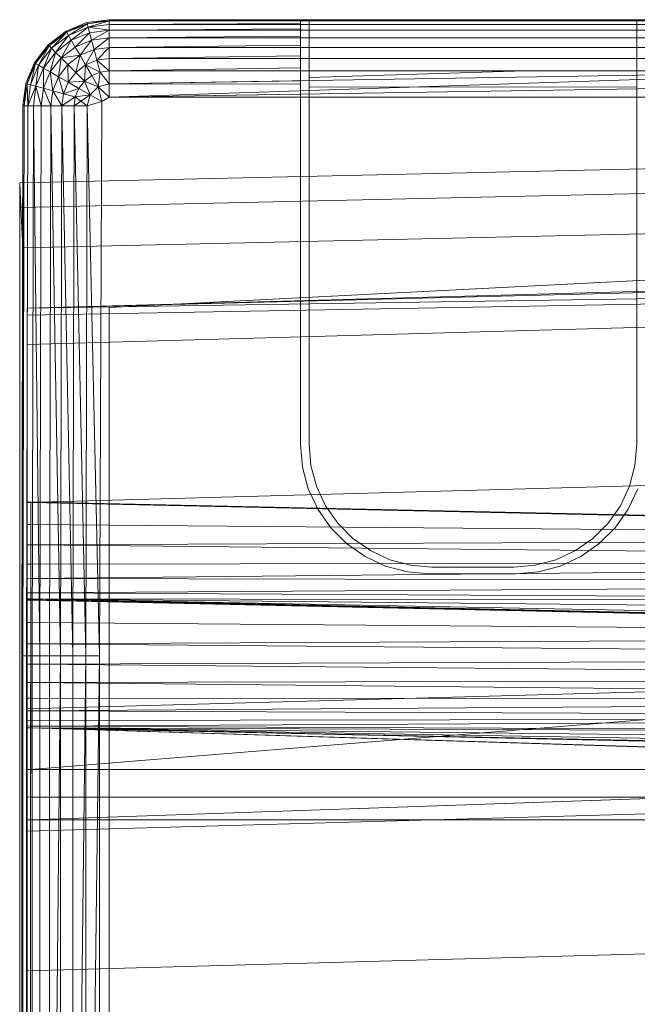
# Model space of a CAD drawing. Header units: metres. Extents: x 397.7 to 427.5, y 12.7 to 28.4.
# Tile 84 of 130: x 407.553 to 407.658, y 27.267 to 27.434. Entities that reach past the tile are written whole.
import ezdxf

# ---------------------------------------------------------------- set-up
doc = ezdxf.new("R2010")
doc.units = ezdxf.units.M
doc.layers.add('A-DETL-____-MBND', color=7, linetype='Continuous', lineweight=18)

# ---------------------------------------------------------------- blocks, each defined once
blk = doc.blocks.new('Family - Inodor P2-153136-05_ELEC_P2')
at = {"layer": 'A-DETL-____-MBND', "color": 253, "true_color": 0xaaaaaa}
for p, q in [((0.00789, 0.40094), (0.01142, 0.40241)), ((0.00789, 0.40094), (0.01142, 0.40241)), ((0.00789, 0.40094), (0.01142, 0.40241)), ((0.00789, 0.40094), (0.01142, 0.40241)), ((0.01147, 0.40221), (0.00789, 0.40094)), ((0.00789, 0.40094), (0.01147, 0.40221)), ((0.01147, 0.40221), (0.00799, 0.40077)), ((0.00799, 0.40077), (0.01147, 0.40221)), ((0.00799, 0.40077), (0.01147, 0.40221)), ((0.00829, 0.40025), (0.01147, 0.40221)), ((0.00829, 0.40025), (0.01147, 0.40221)), ((0.01163, 0.40164), (0.00829, 0.40025)), ((0.01163, 0.40164), (0.00829, 0.40025)), ((0.00829, 0.40025), (0.01163, 0.40164)), ((0.00877, 0.39941), (0.01163, 0.40164)), ((0.00877, 0.39941), (0.01163, 0.40164)), ((0.01142, 0.40241), (0.01521, 0.40291)), ((0.01142, 0.40241), (0.01521, 0.40291)), ((0.01142, 0.40241), (0.01521, 0.40291)), ((0.01142, 0.40241), (0.01521, 0.40291)), ((0.01147, 0.40221), (0.01142, 0.40241)), ((0.01147, 0.40221), (0.01142, 0.40241)), ((0.01147, 0.40221), (0.01142, 0.40241)), ((0.01147, 0.40221), (0.01521, 0.40291)), ((0.01147, 0.40221), (0.01521, 0.40291)), ((0.01521, 0.40271), (0.01147, 0.40221)), ((0.01521, 0.40271), (0.01147, 0.40221)), ((0.01147, 0.40221), (0.01521, 0.40271)), ((0.01163, 0.40164), (0.01147, 0.40221)), ((0.01163, 0.40164), (0.01147, 0.40221)), ((0.01163, 0.40164), (0.01147, 0.40221)), ((0.01163, 0.40164), (0.01521, 0.40271)), ((0.01163, 0.40164), (0.01521, 0.40271)), ((0.01521, 0.40211), (0.01163, 0.40164)), ((0.01521, 0.40211), (0.01163, 0.40164)), ((0.01163, 0.40164), (0.01521, 0.40211)), ((0.01188, 0.4007), (0.01163, 0.40164)), ((0.01521, 0.40114), (0.01163, 0.40164)), ((0.01521, 0.40114), (0.01163, 0.40164)), ((0.01188, 0.4007), (0.01163, 0.40164)), ((0.01188, 0.4007), (0.01163, 0.40164)), ((0.01521, 0.40291), (0.15024, 0.40291)), ((0.01521, 0.40291), (0.15024, 0.40291)), ((0.01521, 0.40271), (0.01521, 0.40291)), ((0.01521, 0.40291), (0.15024, 0.40291)), ((0.15024, 0.40291), (0.01521, 0.40291)), ((0.01521, 0.40291), (0.01521, 0.40271)), ((0.01521, 0.40271), (0.01521, 0.40291)), ((0.01521, 0.40271), (0.04768, 0.40275)), ((0.01521, 0.40271), (0.04768, 0.40275)), ((0.15024, 0.40271), (0.01521, 0.40271)), ((0.01521, 0.40211), (0.01521, 0.40271)), ((0.04768, 0.40271), (0.01521, 0.40271)), ((0.01521, 0.40211), (0.01521, 0.40271)), ((0.01521, 0.40271), (0.04768, 0.40271)), ((0.01521, 0.40211), (0.01521, 0.40271)), ((0.01521, 0.40211), (0.04768, 0.40225)), ((0.01521, 0.40211), (0.04768, 0.40225)), ((0.15024, 0.40211), (0.01521, 0.40211)), ((0.01521, 0.40114), (0.01521, 0.40211)), ((0.04768, 0.40211), (0.01521, 0.40211)), ((0.01521, 0.40114), (0.01521, 0.40211)), ((0.01521, 0.40211), (0.04768, 0.40211)), ((0.01521, 0.40114), (0.01521, 0.40211)), ((0.10628, 0.4029), (0.04768, 0.4029)), ((0.04768, 0.4029), (0.04768, 0.40275)), ((0.04768, 0.40271), (0.04768, 0.40275)), ((0.04768, 0.40225), (0.04768, 0.40271)), ((0.04768, 0.40211), (0.04768, 0.40225)), ((0.04768, 0.40137), (0.04768, 0.40211)), ((0.04914, 0.40281), (0.04914, 0.33079)), ((0.04914, 0.40271), (0.04914, 0.40281)), ((0.04914, 0.40281), (0.10482, 0.40281)), ((0.04914, 0.40211), (0.04914, 0.40271)), ((0.10482, 0.40271), (0.04914, 0.40271)), ((0.04914, 0.40114), (0.04914, 0.40211)), ((0.10482, 0.40211), (0.04914, 0.40211)), ((0.10482, 0.33079), (0.10482, 0.40281)), ((0.10482, 0.40281), (0.10482, 0.40271)), ((0.10482, 0.40271), (0.10482, 0.40211)), ((0.10482, 0.40211), (0.10482, 0.40114)), ((0.00485, 0.39862), (0.00789, 0.40094)), ((0.00485, 0.39862), (0.00789, 0.40094)), ((0.00485, 0.39862), (0.00789, 0.40094)), ((0.00485, 0.39862), (0.00789, 0.40094)), ((0.00799, 0.40077), (0.00485, 0.39862)), ((0.00485, 0.39862), (0.00799, 0.40077)), ((0.00799, 0.40077), (0.005, 0.39847)), ((0.005, 0.39847), (0.00799, 0.40077)), ((0.005, 0.39847), (0.00799, 0.40077)), ((0.00542, 0.39805), (0.00799, 0.40077)), ((0.00542, 0.39805), (0.00799, 0.40077)), ((0.00829, 0.40025), (0.00542, 0.39805)), ((0.00829, 0.40025), (0.00542, 0.39805)), ((0.00542, 0.39805), (0.00829, 0.40025)), ((0.00611, 0.39736), (0.00829, 0.40025)), ((0.00611, 0.39736), (0.00829, 0.40025)), ((0.00799, 0.40077), (0.00789, 0.40094)), ((0.00799, 0.40077), (0.00789, 0.40094)), ((0.00799, 0.40077), (0.00789, 0.40094)), ((0.00829, 0.40025), (0.00799, 0.40077)), ((0.00829, 0.40025), (0.00799, 0.40077)), ((0.00829, 0.40025), (0.00799, 0.40077)), ((0.00877, 0.39941), (0.00829, 0.40025)), ((0.00877, 0.39941), (0.00829, 0.40025)), ((0.00877, 0.39941), (0.00829, 0.40025)), ((0.01188, 0.4007), (0.00877, 0.39941)), ((0.01188, 0.4007), (0.00877, 0.39941)), ((0.00877, 0.39941), (0.01188, 0.4007)), ((0.00943, 0.39827), (0.01188, 0.4007)), ((0.00943, 0.39827), (0.01188, 0.4007)), ((0.01521, 0.40114), (0.01188, 0.4007)), ((0.01521, 0.40114), (0.01188, 0.4007)), ((0.01188, 0.4007), (0.01521, 0.40114)), ((0.01222, 0.39942), (0.01188, 0.4007)), ((0.01222, 0.39942), (0.01188, 0.4007)), ((0.01222, 0.39942), (0.01188, 0.4007)), ((0.01222, 0.39942), (0.01521, 0.40114)), ((0.01222, 0.39942), (0.01521, 0.40114)), ((0.01521, 0.39982), (0.01222, 0.39942)), ((0.01521, 0.39982), (0.01222, 0.39942)), ((0.01222, 0.39942), (0.01521, 0.39982)), ((0.01264, 0.39785), (0.01521, 0.39982)), ((0.01264, 0.39785), (0.01521, 0.39982)), ((0.01521, 0.40114), (0.04768, 0.40137)), ((0.01521, 0.40114), (0.04768, 0.40137)), ((0.15024, 0.40114), (0.01521, 0.40114)), ((0.01521, 0.39982), (0.01521, 0.40114)), ((0.04768, 0.40114), (0.01521, 0.40114)), ((0.01521, 0.39982), (0.01521, 0.40114)), ((0.01521, 0.40114), (0.04768, 0.40114)), ((0.01521, 0.39982), (0.01521, 0.40114)), ((0.01521, 0.39982), (0.04768, 0.40013)), ((0.01521, 0.39982), (0.04768, 0.40013)), ((0.15024, 0.39982), (0.01521, 0.39982)), ((0.01521, 0.39819), (0.01521, 0.39982)), ((0.04768, 0.39982), (0.01521, 0.39982)), ((0.01521, 0.39819), (0.01521, 0.39982)), ((0.01521, 0.39982), (0.04768, 0.39982)), ((0.01521, 0.39819), (0.01521, 0.39982)), ((0.04768, 0.40114), (0.04768, 0.40137)), ((0.04768, 0.40013), (0.04768, 0.40114)), ((0.04768, 0.39982), (0.04768, 0.40013)), ((0.04768, 0.39858), (0.04768, 0.39982)), ((0.04914, 0.39982), (0.04914, 0.40114)), ((0.10482, 0.40114), (0.04914, 0.40114)), ((0.04914, 0.39819), (0.04914, 0.39982)), ((0.10482, 0.39982), (0.04914, 0.39982)), ((0.10482, 0.40114), (0.10482, 0.39982)), ((0.10482, 0.39982), (0.10482, 0.39819)), ((0.00253, 0.39558), (0.00485, 0.39862)), ((0.00253, 0.39558), (0.00485, 0.39862)), ((0.00253, 0.39558), (0.00485, 0.39862)), ((0.00253, 0.39558), (0.00485, 0.39862)), ((0.0027, 0.39548), (0.00485, 0.39862)), ((0.0027, 0.39548), (0.00485, 0.39862)), ((0.005, 0.39847), (0.0027, 0.39548)), ((0.005, 0.39847), (0.0027, 0.39548)), ((0.0027, 0.39548), (0.005, 0.39847)), ((0.00322, 0.39518), (0.005, 0.39847)), ((0.00322, 0.39518), (0.005, 0.39847)), ((0.005, 0.39847), (0.00485, 0.39862)), ((0.005, 0.39847), (0.00485, 0.39862)), ((0.005, 0.39847), (0.00485, 0.39862)), ((0.00542, 0.39805), (0.005, 0.39847)), ((0.00542, 0.39805), (0.005, 0.39847)), ((0.00542, 0.39805), (0.005, 0.39847)), ((0.00877, 0.39941), (0.00611, 0.39736)), ((0.00877, 0.39941), (0.00611, 0.39736)), ((0.00611, 0.39736), (0.00877, 0.39941)), ((0.00704, 0.39643), (0.00877, 0.39941)), ((0.00704, 0.39643), (0.00877, 0.39941)), ((0.00943, 0.39827), (0.00704, 0.39643)), ((0.00943, 0.39827), (0.00704, 0.39643)), ((0.00704, 0.39643), (0.00943, 0.39827)), ((0.00943, 0.39827), (0.00877, 0.39941)), ((0.00943, 0.39827), (0.00877, 0.39941)), ((0.00943, 0.39827), (0.00877, 0.39941)), ((0.01222, 0.39942), (0.00943, 0.39827)), ((0.01222, 0.39942), (0.00943, 0.39827)), ((0.00943, 0.39827), (0.01222, 0.39942)), ((0.01025, 0.39686), (0.00943, 0.39827)), ((0.01025, 0.39686), (0.00943, 0.39827)), ((0.01025, 0.39686), (0.00943, 0.39827)), ((0.01025, 0.39686), (0.01222, 0.39942)), ((0.01025, 0.39686), (0.01222, 0.39942)), ((0.01264, 0.39785), (0.01222, 0.39942)), ((0.01264, 0.39785), (0.01222, 0.39942)), ((0.01264, 0.39785), (0.01222, 0.39942)), ((0.01521, 0.39819), (0.01264, 0.39785)), ((0.01521, 0.39819), (0.01264, 0.39785)), ((0.01264, 0.39785), (0.01521, 0.39819)), ((0.01313, 0.39603), (0.01521, 0.39819)), ((0.01313, 0.39603), (0.01521, 0.39819)), ((0.01521, 0.39819), (0.04768, 0.39858)), ((0.01521, 0.39819), (0.04768, 0.39858)), ((0.15024, 0.39819), (0.01521, 0.39819)), ((0.01521, 0.39631), (0.01521, 0.39819)), ((0.04768, 0.39819), (0.01521, 0.39819)), ((0.01521, 0.39631), (0.01521, 0.39819)), ((0.01521, 0.39819), (0.04768, 0.39819)), ((0.01521, 0.39631), (0.01521, 0.39819)), ((0.04768, 0.39819), (0.04768, 0.39858)), ((0.04768, 0.39676), (0.04768, 0.39819)), ((0.04914, 0.39631), (0.04914, 0.39819)), ((0.10482, 0.39819), (0.04914, 0.39819)), ((0.10482, 0.39819), (0.10482, 0.39631)), ((0.00542, 0.39805), (0.00322, 0.39518)), ((0.00542, 0.39805), (0.00322, 0.39518)), ((0.00322, 0.39518), (0.00542, 0.39805)), ((0.00406, 0.3947), (0.00542, 0.39805)), ((0.00406, 0.3947), (0.00542, 0.39805)), ((0.00611, 0.39736), (0.00406, 0.3947)), ((0.00611, 0.39736), (0.00406, 0.3947)), ((0.00406, 0.3947), (0.00611, 0.39736)), ((0.0052, 0.39404), (0.00611, 0.39736)), ((0.0052, 0.39404), (0.00611, 0.39736)), ((0.00704, 0.39643), (0.0052, 0.39404)), ((0.00704, 0.39643), (0.0052, 0.39404)), ((0.0052, 0.39404), (0.00704, 0.39643)), ((0.00611, 0.39736), (0.00542, 0.39805)), ((0.00611, 0.39736), (0.00542, 0.39805)), ((0.00611, 0.39736), (0.00542, 0.39805)), ((0.00704, 0.39643), (0.00611, 0.39736)), ((0.00704, 0.39643), (0.00611, 0.39736)), ((0.00704, 0.39643), (0.00611, 0.39736)), ((0.00661, 0.39322), (0.00704, 0.39643)), ((0.00661, 0.39322), (0.00704, 0.39643)), ((0.01025, 0.39686), (0.00704, 0.39643)), ((0.00704, 0.39643), (0.01025, 0.39686)), ((0.00819, 0.39528), (0.00704, 0.39643)), ((0.00819, 0.39528), (0.00704, 0.39643)), ((0.00819, 0.39528), (0.00704, 0.39643)), ((0.01025, 0.39686), (0.00819, 0.39528)), ((0.00819, 0.39528), (0.01025, 0.39686)), ((0.00819, 0.39528), (0.01025, 0.39686)), ((0.00952, 0.39395), (0.01025, 0.39686)), ((0.00952, 0.39395), (0.01025, 0.39686)), ((0.01264, 0.39785), (0.01025, 0.39686)), ((0.01264, 0.39785), (0.01025, 0.39686)), ((0.01025, 0.39686), (0.01264, 0.39785)), ((0.01119, 0.39523), (0.01025, 0.39686)), ((0.01119, 0.39523), (0.01025, 0.39686)), ((0.01119, 0.39523), (0.01025, 0.39686)), ((0.01119, 0.39523), (0.01264, 0.39785)), ((0.01119, 0.39523), (0.01264, 0.39785)), ((0.01313, 0.39603), (0.01264, 0.39785)), ((0.01313, 0.39603), (0.01264, 0.39785)), ((0.01313, 0.39603), (0.01264, 0.39785)), ((0.01521, 0.39631), (0.04768, 0.39676)), ((0.01521, 0.39631), (0.04768, 0.39676)), ((0.04768, 0.39631), (0.04768, 0.39676)), ((0.00106, 0.39205), (0.00253, 0.39558)), ((0.00106, 0.39205), (0.00253, 0.39558)), ((0.00106, 0.39205), (0.00253, 0.39558)), ((0.00106, 0.39205), (0.00253, 0.39558)), ((0.00126, 0.392), (0.00253, 0.39558)), ((0.00126, 0.392), (0.00253, 0.39558)), ((0.0027, 0.39548), (0.00126, 0.392)), ((0.0027, 0.39548), (0.00126, 0.392)), ((0.00126, 0.392), (0.0027, 0.39548)), ((0.00183, 0.39184), (0.0027, 0.39548)), ((0.00183, 0.39184), (0.0027, 0.39548)), ((0.00322, 0.39518), (0.00183, 0.39184)), ((0.00322, 0.39518), (0.00183, 0.39184)), ((0.00183, 0.39184), (0.00322, 0.39518)), ((0.0027, 0.39548), (0.00253, 0.39558)), ((0.0027, 0.39548), (0.00253, 0.39558)), ((0.0027, 0.39548), (0.00253, 0.39558)), ((0.00322, 0.39518), (0.0027, 0.39548)), ((0.00322, 0.39518), (0.0027, 0.39548)), ((0.00322, 0.39518), (0.0027, 0.39548)), ((0.00277, 0.39159), (0.00322, 0.39518)), ((0.00277, 0.39159), (0.00322, 0.39518)), ((0.00406, 0.3947), (0.00322, 0.39518)), ((0.00406, 0.3947), (0.00322, 0.39518)), ((0.00406, 0.3947), (0.00322, 0.39518)), ((0.00819, 0.39528), (0.00661, 0.39322)), ((0.00819, 0.39528), (0.00661, 0.39322)), ((0.00661, 0.39322), (0.00819, 0.39528)), ((0.00952, 0.39395), (0.00819, 0.39528)), ((0.00952, 0.39395), (0.00819, 0.39528)), ((0.00952, 0.39395), (0.00819, 0.39528)), ((0.00824, 0.39228), (0.00819, 0.39528)), ((0.00824, 0.39228), (0.00819, 0.39528)), ((0.01119, 0.39523), (0.00952, 0.39395)), ((0.01119, 0.39523), (0.00952, 0.39395)), ((0.00952, 0.39395), (0.01119, 0.39523)), ((0.01099, 0.39248), (0.01119, 0.39523)), ((0.01099, 0.39248), (0.01119, 0.39523)), ((0.01313, 0.39603), (0.01119, 0.39523)), ((0.01313, 0.39603), (0.01119, 0.39523)), ((0.01119, 0.39523), (0.01313, 0.39603)), ((0.01223, 0.39343), (0.01119, 0.39523)), ((0.01367, 0.39402), (0.01119, 0.39523)), ((0.01367, 0.39402), (0.01119, 0.39523)), ((0.01223, 0.39343), (0.01119, 0.39523)), ((0.01223, 0.39343), (0.01119, 0.39523)), ((0.01521, 0.39631), (0.01313, 0.39603)), ((0.01521, 0.39631), (0.01313, 0.39603)), ((0.01313, 0.39603), (0.01521, 0.39631)), ((0.01313, 0.39603), (0.01367, 0.39402)), ((0.01521, 0.39423), (0.01313, 0.39603)), ((0.01367, 0.39402), (0.01313, 0.39603)), ((0.01521, 0.39423), (0.01313, 0.39603)), ((0.01367, 0.39402), (0.01313, 0.39603)), ((0.15024, 0.39631), (0.01521, 0.39631)), ((0.01521, 0.39423), (0.01521, 0.39631)), ((0.04768, 0.39631), (0.01521, 0.39631)), ((0.01521, 0.39423), (0.01521, 0.39631)), ((0.01521, 0.39631), (0.04768, 0.39631)), ((0.01521, 0.39423), (0.01521, 0.39631)), ((0.04768, 0.39473), (0.04768, 0.39631)), ((0.04914, 0.39423), (0.04914, 0.39631)), ((0.10482, 0.39631), (0.04914, 0.39631)), ((0.10482, 0.39631), (0.10482, 0.39424)), ((0.00406, 0.3947), (0.00277, 0.39159)), ((0.00406, 0.3947), (0.00277, 0.39159)), ((0.00277, 0.39159), (0.00406, 0.3947)), ((0.00405, 0.39125), (0.00406, 0.3947)), ((0.00405, 0.39125), (0.00406, 0.3947)), ((0.0052, 0.39404), (0.00405, 0.39125)), ((0.0052, 0.39404), (0.00405, 0.39125)), ((0.00405, 0.39125), (0.0052, 0.39404)), ((0.0052, 0.39404), (0.00406, 0.3947)), ((0.0052, 0.39404), (0.00406, 0.3947)), ((0.0052, 0.39404), (0.00406, 0.3947)), ((0.00661, 0.39322), (0.0052, 0.39404)), ((0.00661, 0.39322), (0.0052, 0.39404)), ((0.00661, 0.39322), (0.0052, 0.39404)), ((0.00562, 0.39083), (0.0052, 0.39404)), ((0.00562, 0.39083), (0.0052, 0.39404)), ((0.00661, 0.39322), (0.00562, 0.39083)), ((0.00661, 0.39322), (0.00562, 0.39083)), ((0.00562, 0.39083), (0.00661, 0.39322)), ((0.00824, 0.39228), (0.00661, 0.39322)), ((0.00824, 0.39228), (0.00661, 0.39322)), ((0.00824, 0.39228), (0.00661, 0.39322)), ((0.00744, 0.39034), (0.00661, 0.39322)), ((0.00744, 0.39034), (0.00661, 0.39322)), ((0.00952, 0.39395), (0.00824, 0.39228)), ((0.00952, 0.39395), (0.00824, 0.39228)), ((0.00824, 0.39228), (0.00952, 0.39395)), ((0.01099, 0.39248), (0.00952, 0.39395)), ((0.01099, 0.39248), (0.00952, 0.39395)), ((0.01099, 0.39248), (0.00952, 0.39395)), ((0.01223, 0.39343), (0.01099, 0.39248)), ((0.01223, 0.39343), (0.01099, 0.39248)), ((0.01099, 0.39248), (0.01223, 0.39343)), ((0.01367, 0.39402), (0.01223, 0.39343)), ((0.01367, 0.39402), (0.01223, 0.39343)), ((0.01223, 0.39343), (0.01367, 0.39402)), ((0.01334, 0.39151), (0.01223, 0.39343)), ((0.01334, 0.39151), (0.01223, 0.39343)), ((0.01334, 0.39151), (0.01223, 0.39343)), ((0.01367, 0.39402), (0.01334, 0.39151)), ((0.01334, 0.39151), (0.01367, 0.39402)), ((0.01334, 0.39151), (0.01367, 0.39402)), ((0.01521, 0.39423), (0.01367, 0.39402)), ((0.01521, 0.39423), (0.01367, 0.39402)), ((0.01367, 0.39402), (0.01521, 0.39423)), ((0.01521, 0.39201), (0.01367, 0.39402)), ((0.01521, 0.39201), (0.01367, 0.39402)), ((0.01521, 0.39201), (0.01367, 0.39402)), ((0.01521, 0.39423), (0.04768, 0.39473)), ((0.01521, 0.39423), (0.04768, 0.39473)), ((0.15024, 0.39423), (0.01521, 0.39423)), ((0.01521, 0.39201), (0.01521, 0.39423)), ((0.15024, 0.39423), (0.01521, 0.39201)), ((0.15024, 0.39423), (0.01521, 0.38973)), ((0.04768, 0.39423), (0.01521, 0.39423)), ((0.01521, 0.39201), (0.01521, 0.39423)), ((0.01521, 0.39423), (0.04768, 0.39423)), ((0.01521, 0.39201), (0.01521, 0.39423)), ((0.04768, 0.39423), (0.04768, 0.39473)), ((0.04768, 0.39254), (0.04768, 0.39423)), ((0.04914, 0.39307), (0.04914, 0.39423)), ((0.08581, 0.39423), (0.04914, 0.39307)), ((0.08581, 0.39423), (0.04914, 0.39423)), ((0.04914, 0.39144), (0.04914, 0.39307)), ((0.10482, 0.39424), (0.08581, 0.39423)), ((0.10482, 0.39424), (0.10482, 0.39149)), ((0.00056, 0.38826), (0.00106, 0.39205)), ((0.00056, 0.38826), (0.00106, 0.39205)), ((0.00056, 0.38826), (0.00106, 0.39205)), ((0.00056, 0.38826), (0.00106, 0.39205)), ((0.00076, 0.38826), (0.00106, 0.39205)), ((0.00076, 0.38826), (0.00106, 0.39205)), ((0.00126, 0.392), (0.00076, 0.38826)), ((0.00126, 0.392), (0.00076, 0.38826)), ((0.00076, 0.38826), (0.00126, 0.392)), ((0.00126, 0.392), (0.00106, 0.39205)), ((0.00126, 0.392), (0.00106, 0.39205)), ((0.00126, 0.392), (0.00106, 0.39205)), ((0.00183, 0.39184), (0.00126, 0.392)), ((0.00183, 0.39184), (0.00126, 0.392)), ((0.00183, 0.39184), (0.00126, 0.392)), ((0.00136, 0.38826), (0.00126, 0.392)), ((0.00136, 0.38826), (0.00126, 0.392)), ((0.00183, 0.39184), (0.00136, 0.38826)), ((0.00183, 0.39184), (0.00136, 0.38826)), ((0.00136, 0.38826), (0.00183, 0.39184)), ((0.00277, 0.39159), (0.00136, 0.38826)), ((0.00136, 0.38826), (0.00277, 0.39159)), ((0.00277, 0.39159), (0.00183, 0.39184)), ((0.00277, 0.39159), (0.00183, 0.39184)), ((0.00277, 0.39159), (0.00183, 0.39184)), ((0.00277, 0.39159), (0.00233, 0.38826)), ((0.00233, 0.38826), (0.00277, 0.39159)), ((0.00233, 0.38826), (0.00277, 0.39159)), ((0.00405, 0.39125), (0.00277, 0.39159)), ((0.00405, 0.39125), (0.00277, 0.39159)), ((0.00405, 0.39125), (0.00277, 0.39159)), ((0.00365, 0.38826), (0.00277, 0.39159)), ((0.00365, 0.38826), (0.00277, 0.39159)), ((0.00824, 0.39228), (0.00744, 0.39034)), ((0.00824, 0.39228), (0.00744, 0.39034)), ((0.00744, 0.39034), (0.00824, 0.39228)), ((0.01099, 0.39248), (0.00824, 0.39228)), ((0.00824, 0.39228), (0.01099, 0.39248)), ((0.01004, 0.39124), (0.00824, 0.39228)), ((0.01004, 0.39124), (0.00824, 0.39228)), ((0.01004, 0.39124), (0.00824, 0.39228)), ((0.01099, 0.39248), (0.01004, 0.39124)), ((0.01004, 0.39124), (0.01099, 0.39248)), ((0.01004, 0.39124), (0.01099, 0.39248)), ((0.01334, 0.39151), (0.01099, 0.39248)), ((0.01196, 0.39013), (0.01099, 0.39248)), ((0.01334, 0.39151), (0.01099, 0.39248)), ((0.01196, 0.39013), (0.01099, 0.39248)), ((0.01334, 0.39151), (0.01099, 0.39248)), ((0.01196, 0.39013), (0.01099, 0.39248)), ((0.01334, 0.39151), (0.01196, 0.39013)), ((0.01334, 0.39151), (0.01196, 0.39013)), ((0.01196, 0.39013), (0.01334, 0.39151)), ((0.01521, 0.39201), (0.01334, 0.39151)), ((0.01521, 0.39201), (0.01334, 0.39151)), ((0.01334, 0.39151), (0.01521, 0.39201)), ((0.01521, 0.38973), (0.01334, 0.39151)), ((0.01334, 0.39151), (0.01394, 0.38899)), ((0.01521, 0.38973), (0.01334, 0.39151)), ((0.01394, 0.38899), (0.01334, 0.39151)), ((0.01521, 0.38973), (0.01334, 0.39151)), ((0.01394, 0.38899), (0.01334, 0.39151)), ((0.01521, 0.39201), (0.04768, 0.39254)), ((0.01521, 0.39201), (0.04768, 0.39254)), ((0.01521, 0.38973), (0.01521, 0.39201)), ((0.04768, 0.39198), (0.01521, 0.39201)), ((0.01521, 0.38973), (0.01521, 0.39201)), ((0.01521, 0.39201), (0.04768, 0.39198)), ((0.01521, 0.38973), (0.01521, 0.39201)), ((0.15121, 0.39188), (0.01521, 0.38973)), ((0.04768, 0.39198), (0.04768, 0.39254)), ((0.04768, 0.39024), (0.04768, 0.39198)), ((0.10482, 0.39149), (0.04914, 0.39144)), ((0.04914, 0.33079), (0.04914, 0.39144)), ((0.10482, 0.39149), (0.10482, 0.33079)), ((0.00405, 0.39125), (0.00365, 0.38826)), ((0.00405, 0.39125), (0.00365, 0.38826)), ((0.00365, 0.38826), (0.00405, 0.39125)), ((0.00562, 0.39083), (0.00405, 0.39125)), ((0.00562, 0.39083), (0.00405, 0.39125)), ((0.00562, 0.39083), (0.00405, 0.39125)), ((0.00528, 0.38826), (0.00405, 0.39125)), ((0.00528, 0.38826), (0.00405, 0.39125)), ((0.00562, 0.39083), (0.00528, 0.38826)), ((0.00562, 0.39083), (0.00528, 0.38826)), ((0.00528, 0.38826), (0.00562, 0.39083)), ((0.00744, 0.39034), (0.00562, 0.39083)), ((0.00744, 0.39034), (0.00562, 0.39083)), ((0.00744, 0.39034), (0.00562, 0.39083)), ((0.00716, 0.38826), (0.00562, 0.39083)), ((0.00716, 0.38826), (0.00562, 0.39083)), ((0.00744, 0.39034), (0.00716, 0.38826)), ((0.00744, 0.39034), (0.00716, 0.38826)), ((0.00716, 0.38826), (0.00744, 0.39034)), ((0.00945, 0.3898), (0.00716, 0.38826)), ((0.00716, 0.38826), (0.00945, 0.3898)), ((0.01004, 0.39124), (0.00744, 0.39034)), ((0.00744, 0.39034), (0.01004, 0.39124)), ((0.00945, 0.3898), (0.00744, 0.39034)), ((0.00945, 0.3898), (0.00744, 0.39034)), ((0.00945, 0.3898), (0.00744, 0.39034)), ((0.01196, 0.39013), (0.00924, 0.38826)), ((0.00945, 0.3898), (0.00924, 0.38826)), ((0.00924, 0.38826), (0.00945, 0.3898)), ((0.00924, 0.38826), (0.00945, 0.3898)), ((0.01004, 0.39124), (0.00945, 0.3898)), ((0.00945, 0.3898), (0.01004, 0.39124)), ((0.00945, 0.3898), (0.01004, 0.39124)), ((0.01196, 0.39013), (0.00945, 0.3898)), ((0.01196, 0.39013), (0.00945, 0.3898)), ((0.01196, 0.39013), (0.00945, 0.3898)), ((0.01146, 0.38826), (0.00945, 0.3898)), ((0.01196, 0.39013), (0.01004, 0.39124)), ((0.01196, 0.39013), (0.01004, 0.39124)), ((0.01196, 0.39013), (0.01004, 0.39124)), ((0.01196, 0.39013), (0.01146, 0.38826)), ((0.01394, 0.38899), (0.01196, 0.39013)), ((0.01394, 0.38899), (0.01196, 0.39013)), ((0.01521, 0.38973), (0.01394, 0.38899)), ((0.01521, 0.38973), (0.01394, 0.38899)), ((0.01394, 0.38899), (0.01521, 0.38973)), ((0.01521, 0.38973), (0.04768, 0.39024)), ((0.01521, 0.38973), (0.04768, 0.39024)), ((0.15024, 0.38973), (0.01521, 0.38973)), ((0.04768, 0.38973), (0.01521, 0.38973)), ((0.01521, 0.38973), (0.04768, 0.38973)), ((0.04768, 0.38973), (0.04768, 0.39024)), ((0.04768, 0.38917), (0.04768, 0.38973)), ((0.00036, 0.29485), (0.00056, 0.38826)), ((0.00036, 0.29485), (0.00056, 0.38826)), ((0.00056, 0.01465), (0.00056, 0.38826)), ((0.00056, 0.01465), (0.00056, 0.38826)), ((0.00076, 0.38826), (0.00056, 0.38826)), ((0.00076, 0.38826), (0.00056, 0.29485)), ((0.00076, 0.38826), (0.00056, 0.38826)), ((0.00076, 0.38826), (0.00056, 0.29485)), ((0.00076, 0.38826), (0.00056, 0.38826)), ((0.00056, 0.29485), (0.00056, 0.38826)), ((0.00056, 0.29485), (0.00056, 0.38826)), ((0.00076, 0.38826), (0.00056, 0.29485)), ((0.00136, 0.38826), (0.00076, 0.38826)), ((0.00136, 0.38826), (0.00076, 0.38826)), ((0.00136, 0.38826), (0.00076, 0.38826)), ((0.00136, 0.38826), (0.00116, 0.29485)), ((0.00136, 0.38826), (0.00116, 0.29485)), ((0.00136, 0.38826), (0.00116, 0.29485)), ((0.00233, 0.38826), (0.00136, 0.38826)), ((0.00233, 0.38826), (0.00136, 0.38826)), ((0.00233, 0.38826), (0.00136, 0.38826)), ((0.00233, 0.38826), (0.00213, 0.29485)), ((0.00233, 0.38826), (0.00213, 0.29485)), ((0.00213, 0.29485), (0.00233, 0.38826)), ((0.00365, 0.38826), (0.00233, 0.38826)), ((0.00365, 0.38826), (0.00233, 0.38826)), ((0.00365, 0.38826), (0.00233, 0.38826)), ((0.00345, 0.29485), (0.00233, 0.38826)), ((0.00345, 0.29485), (0.00233, 0.38826)), ((0.00365, 0.38826), (0.00345, 0.29485)), ((0.00365, 0.38826), (0.00345, 0.29485)), ((0.00365, 0.38826), (0.00345, 0.29485)), ((0.00528, 0.38826), (0.00365, 0.38826)), ((0.00528, 0.38826), (0.00365, 0.38826)), ((0.00528, 0.38826), (0.00365, 0.38826)), ((0.00528, 0.38826), (0.00508, 0.29485)), ((0.00528, 0.38826), (0.00508, 0.29485)), ((0.00508, 0.29485), (0.00528, 0.38826)), ((0.00716, 0.38826), (0.00528, 0.38826)), ((0.00716, 0.38826), (0.00528, 0.38826)), ((0.00716, 0.38826), (0.00528, 0.38826)), ((0.00696, 0.29485), (0.00528, 0.38826)), ((0.00696, 0.29485), (0.00528, 0.38826)), ((0.00716, 0.38826), (0.00696, 0.29485)), ((0.00716, 0.38826), (0.00696, 0.29485)), ((0.00696, 0.29485), (0.00716, 0.38826)), ((0.00924, 0.38826), (0.00716, 0.38826)), ((0.00924, 0.38826), (0.00716, 0.38826)), ((0.00924, 0.38826), (0.00716, 0.38826)), ((0.00904, 0.29485), (0.00716, 0.38826)), ((0.00904, 0.29485), (0.00716, 0.38826)), ((0.00924, 0.38826), (0.00904, 0.29485)), ((0.00924, 0.38826), (0.00904, 0.29485)), ((0.00904, 0.29485), (0.00924, 0.38826)), ((0.01146, 0.38826), (0.00924, 0.38826)), ((0.01146, 0.38826), (0.00924, 0.38826)), ((0.01126, 0.29485), (0.00924, 0.38826)), ((0.01126, 0.29485), (0.00924, 0.38826)), ((0.01146, 0.38826), (0.01126, 0.29485)), ((0.01146, 0.38826), (0.01126, 0.29485)), ((0.01126, 0.29485), (0.01146, 0.38826)), ((0.01394, 0.38899), (0.01146, 0.38826)), ((0.01394, 0.38899), (0.01146, 0.38826)), ((0.01354, 0.29485), (0.01146, 0.38826)), ((0.01354, 0.29485), (0.01146, 0.38826)), ((0.01354, 0.29485), (0.01146, 0.38826)), ((0.01354, 0.29485), (0.01394, 0.38899)), ((0.01394, 0.38899), (0.01354, 0.29485)), ((0.01394, 0.38899), (0.01354, 0.29485)), ((0.04768, 0.38917), (0.04768, 0.33073)), ((0.31954, 0.38234), (0, 0.37522)), ((0.31954, 0.38234), (0, 0.37522)), ((0.31971, 0.37812), (0.00022, 0.371)), ((0.31971, 0.37812), (0.00022, 0.371)), ((0, 0.37522), (0, 0.371)), ((0, 0.371), (0, 0.37522)), ((0, 0.37522), (0.00022, 0.371)), ((0.00022, 0.371), (0, 0.37522)), ((0, 0.371), (0, 0.36417)), ((0, 0.36417), (0, 0.371)), ((0.00022, 0.371), (0.00056, 0.36417)), ((0.00056, 0.36417), (0.00022, 0.371)), ((0.31998, 0.37128), (0.00056, 0.36417)), ((0.31998, 0.37128), (0.00056, 0.36417)), ((0.00127, 0.35389), (0.51095, 0.36797)), ((0.51095, 0.36678), (0.00127, 0.35389)), ((0, 0.36417), (0, 0.03582)), ((0, 0.03582), (0, 0.36417)), ((0.00056, 0.36417), (0.00056, 0.03582)), ((0.00056, 0.03582), (0.00056, 0.36417)), ((0.51095, 0.36184), (0.00127, 0.35389)), ((0.51095, 0.36184), (0.00127, 0.35271)), ((0.51095, 0.36184), (0.00127, 0.34776)), ((0.01521, 0.35403), (0.17966, 0.3624)), ((0.15161, 0.36098), (0.01521, 0.35403)), ((0.00127, 0.35271), (0.00127, 0.35389)), ((0.01521, 0.35403), (0.01521, 0.05064)), ((0.01521, 0.35403), (0.01521, 0.05064)), ((0.00127, 0.34776), (0.00127, 0.35271)), ((0.00127, 0.32087), (0.00127, 0.34776)), ((0.51095, 0.33495), (0.00127, 0.32087)), ((0.04768, 0.33073), (0.04801, 0.32692)), ((0.04914, 0.33079), (0.04946, 0.32716)), ((0.04946, 0.32716), (0.04914, 0.33079)), ((0.1045, 0.32716), (0.10482, 0.33079)), ((0.10482, 0.33079), (0.1045, 0.32716)), ((0.04801, 0.32692), (0.049, 0.32322)), ((0.04946, 0.32716), (0.0504, 0.32365)), ((0.0504, 0.32365), (0.04946, 0.32716)), ((0.10356, 0.32365), (0.1045, 0.32716)), ((0.1045, 0.32716), (0.10356, 0.32365)), ((0.049, 0.32322), (0.05033, 0.32038)), ((0.0504, 0.32365), (0.05194, 0.32035)), ((0.05194, 0.32035), (0.0504, 0.32365)), ((0.10202, 0.32035), (0.10356, 0.32365)), ((0.10356, 0.32365), (0.10202, 0.32035)), ((0.10334, 0.31974), (0.10496, 0.32322)), ((0.00127, 0.3209), (0.00127, 0.32102)), ((0.28182, 0.31489), (0.00127, 0.32102)), ((0.00192, 0.32088), (0.00127, 0.3209)), ((0.00127, 0.3209), (0.00192, 0.32088)), ((0.00127, 0.3209), (0.00127, 0.32089)), ((0.00192, 0.32088), (0.00127, 0.32089)), ((0.00127, 0.32089), (0.00192, 0.32088)), ((0.00127, 0.32089), (0.00127, 0.32088)), ((0.00192, 0.32088), (0.00127, 0.32088)), ((0.00192, 0.32088), (0.00127, 0.32088)), ((0.00127, 0.32088), (0.00127, 0.31714)), ((0.00127, 0.28584), (0.00127, 0.32087)), ((0.00192, 0.32088), (0.28182, 0.31489)), ((0.00192, 0.32088), (0.00192, 0.31713)), ((0.28182, 0.31489), (0.00192, 0.32088)), ((0.00192, 0.31713), (0.00192, 0.32088)), ((0.05033, 0.32038), (0.05048, 0.32006)), ((0.05048, 0.32006), (0.05062, 0.31974)), ((0.05062, 0.31974), (0.05282, 0.31661)), ((0.05194, 0.32035), (0.05403, 0.31737)), ((0.05403, 0.31737), (0.05194, 0.32035)), ((0.09993, 0.31737), (0.10202, 0.32035)), ((0.10202, 0.32035), (0.09993, 0.31737)), ((0.10114, 0.31661), (0.10334, 0.31974)), ((0.00192, 0.31713), (0.00127, 0.31714)), ((0.00127, 0.31714), (0.00192, 0.31713)), ((0.00127, 0.31714), (0.00127, 0.31713)), ((0.00192, 0.31713), (0.00127, 0.31713)), ((0.00127, 0.31713), (0.00192, 0.31713)), ((0.00127, 0.31713), (0.00127, 0.31712)), ((0.00192, 0.31713), (0.00127, 0.31712)), ((0.00192, 0.31713), (0.00127, 0.31712)), ((0.00127, 0.31712), (0.00127, 0.31371)), ((0.28182, 0.31489), (0.00192, 0.31713)), ((0.28182, 0.31489), (0.00192, 0.31713)), ((0.00192, 0.31371), (0.00192, 0.31713)), ((0.00192, 0.31713), (0.00192, 0.31371)), ((0.05282, 0.31661), (0.05553, 0.3139)), ((0.05403, 0.31737), (0.0566, 0.31479)), ((0.0566, 0.31479), (0.05403, 0.31737)), ((0.09736, 0.31479), (0.09993, 0.31737)), ((0.09993, 0.31737), (0.09736, 0.31479)), ((0.09843, 0.3139), (0.10114, 0.31661)), ((0.28182, 0.31489), (0.00192, 0.31371)), ((0.00192, 0.31371), (0.28182, 0.31489)), ((0.0566, 0.31479), (0.05958, 0.31271)), ((0.05958, 0.31271), (0.0566, 0.31479)), ((0.09438, 0.31271), (0.09736, 0.31479)), ((0.09736, 0.31479), (0.09438, 0.31271)), ((0.00192, 0.31371), (0.00127, 0.31371)), ((0.00127, 0.31371), (0.00192, 0.31371)), ((0.00127, 0.31371), (0.00127, 0.31371)), ((0.00192, 0.31371), (0.00127, 0.31371)), ((0.00192, 0.31371), (0.00127, 0.31371)), ((0.00127, 0.31371), (0.00127, 0.31044)), ((0.28181, 0.31079), (0.00192, 0.31371)), ((0.00192, 0.31371), (0.00192, 0.31043)), ((0.28181, 0.31079), (0.00192, 0.31371)), ((0.00192, 0.31043), (0.00192, 0.31371)), ((0.05553, 0.3139), (0.05867, 0.3117)), ((0.0953, 0.3117), (0.09843, 0.3139)), ((0.05867, 0.3117), (0.06214, 0.31008)), ((0.05958, 0.31271), (0.06288, 0.31117)), ((0.06288, 0.31117), (0.05958, 0.31271)), ((0.06288, 0.31117), (0.0664, 0.31023)), ((0.0664, 0.31023), (0.06288, 0.31117)), ((0.08757, 0.31023), (0.09108, 0.31117)), ((0.09108, 0.31117), (0.08757, 0.31023)), ((0.09108, 0.31117), (0.09438, 0.31271)), ((0.09438, 0.31271), (0.09108, 0.31117)), ((0.0953, 0.3117), (0.09182, 0.31008)), ((0.00192, 0.31043), (0.00127, 0.31044)), ((0.00192, 0.31043), (0.00127, 0.31044)), ((0.00127, 0.31044), (0.00127, 0.30801)), ((0.28181, 0.31079), (0.00192, 0.31043)), ((0.00192, 0.30799), (0.28181, 0.31079)), ((0.00192, 0.31043), (0.28181, 0.31079)), ((0.00192, 0.30799), (0.28181, 0.31079)), ((0.00192, 0.31043), (0.00192, 0.30799)), ((0.00192, 0.30799), (0.00192, 0.31043)), ((0.06214, 0.31008), (0.06584, 0.30909)), ((0.0664, 0.31023), (0.07002, 0.30991)), ((0.07002, 0.30991), (0.0664, 0.31023)), ((0.07002, 0.30991), (0.08394, 0.30991)), ((0.08394, 0.30991), (0.07002, 0.30991)), ((0.08394, 0.30991), (0.08757, 0.31023)), ((0.08757, 0.31023), (0.08394, 0.30991)), ((0.08812, 0.30909), (0.09182, 0.31008)), ((0.00192, 0.30799), (0.00127, 0.30801)), ((0.00192, 0.30799), (0.00127, 0.30801)), ((0.00127, 0.30801), (0.00127, 0.30557)), ((0.00192, 0.30799), (0.00192, 0.30554)), ((0.28181, 0.30737), (0.00192, 0.30799)), ((0.28181, 0.30737), (0.00192, 0.30799)), ((0.00192, 0.30554), (0.00192, 0.30799)), ((0.06584, 0.30909), (0.06966, 0.30876)), ((0.08431, 0.30876), (0.06966, 0.30876)), ((0.08431, 0.30876), (0.08812, 0.30909)), ((0.28181, 0.30737), (0.00192, 0.30554)), ((0.00192, 0.30554), (0.28181, 0.30737)), ((0.00192, 0.30554), (0.00127, 0.30557)), ((0.00192, 0.30554), (0.00127, 0.30557)), ((0.00127, 0.30557), (0.00127, 0.30457)), ((0.00192, 0.30454), (0.00127, 0.30457)), ((0.00127, 0.30457), (0.00192, 0.30454)), ((0.00127, 0.30457), (0.00127, 0.30446)), ((0.00192, 0.30454), (0.00127, 0.30446)), ((0.00192, 0.30454), (0.00127, 0.30446)), ((0.00127, 0.30446), (0.00127, 0.27556)), ((0.00127, 0.30433), (0.00127, 0.30443)), ((0.28176, 0.29829), (0.00127, 0.30443)), ((0.00186, 0.27553), (0.00192, 0.30454)), ((0.00192, 0.30454), (0.00186, 0.27553)), ((0.00192, 0.30554), (0.00192, 0.30454)), ((0.28181, 0.30409), (0.00192, 0.30554)), ((0.28181, 0.30409), (0.00192, 0.30554)), ((0.00192, 0.30454), (0.00192, 0.30554)), ((0.28181, 0.30409), (0.00192, 0.30454)), ((0.28181, 0.30409), (0.00192, 0.30454)), ((0.28181, 0.30165), (0.00192, 0.30454)), ((0.28181, 0.30165), (0.00192, 0.30454)), ((0.28181, 0.2992), (0.00192, 0.30454)), ((0.28181, 0.2992), (0.00192, 0.30454)), ((0.28175, 0.2982), (0.00192, 0.30454)), ((0.28175, 0.2982), (0.00192, 0.30454)), ((0.00127, 0.30433), (0.00187, 0.30429)), ((0.00127, 0.30433), (0.00127, 0.30431)), ((0.00187, 0.30429), (0.00127, 0.30433)), ((0.00187, 0.30429), (0.00127, 0.30431)), ((0.00127, 0.30431), (0.00187, 0.30429)), ((0.00127, 0.30431), (0.00127, 0.3043)), ((0.00187, 0.30429), (0.00127, 0.3043)), ((0.00127, 0.3043), (0.00187, 0.30429)), ((0.00127, 0.3043), (0.00127, 0.30429)), ((0.00187, 0.30429), (0.00127, 0.30429)), ((0.00187, 0.30429), (0.00127, 0.30429)), ((0.00127, 0.30429), (0.00127, 0.30053)), ((0.00187, 0.30429), (0.28176, 0.29829)), ((0.00187, 0.30429), (0.00187, 0.30052)), ((0.28176, 0.29829), (0.00187, 0.30429)), ((0.00187, 0.30052), (0.00187, 0.30429)), ((0.00187, 0.30052), (0.00127, 0.30053)), ((0.00127, 0.30053), (0.00187, 0.30052)), ((0.00127, 0.30053), (0.00127, 0.30052)), ((0.00187, 0.30052), (0.00127, 0.30052)), ((0.00187, 0.30052), (0.00127, 0.30052)), ((0.00127, 0.30052), (0.00127, 0.29687)), ((0.51095, 0.29991), (0.00127, 0.28584)), ((0.28176, 0.29829), (0.00187, 0.30052)), ((0.00187, 0.30052), (0.00187, 0.29687)), ((0.28176, 0.29829), (0.00187, 0.30052)), ((0.00187, 0.29687), (0.00187, 0.30052)), ((0.28175, 0.2982), (0.00186, 0.27553)), ((0.00186, 0.27553), (0.28175, 0.2982)), ((0.28176, 0.29829), (0.00187, 0.29687)), ((0.00187, 0.29687), (0.28176, 0.29829)), ((0.00187, 0.29687), (0.00127, 0.29687)), ((0.00127, 0.29687), (0.00187, 0.29687)), ((0.00127, 0.29687), (0.00127, 0.29686)), ((0.00187, 0.29687), (0.00127, 0.29686)), ((0.00127, 0.29686), (0.00187, 0.29687)), ((0.00187, 0.29687), (0.00127, 0.29686)), ((0.00187, 0.29687), (0.00127, 0.29686)), ((0.00127, 0.29686), (0.00127, 0.29686)), ((0.00127, 0.29686), (0.00127, 0.29344)), ((0.28176, 0.29452), (0.00187, 0.29687)), ((0.28176, 0.29452), (0.00187, 0.29687)), ((0.00187, 0.29343), (0.00187, 0.29687)), ((0.00187, 0.29687), (0.00187, 0.29343)), ((0.00056, 0.29485), (0.00036, 0.29485)), ((0.00036, 0.10805), (0.00036, 0.29485)), ((0.00056, 0.29485), (0.00036, 0.29485)), ((0.00056, 0.29485), (0.00036, 0.29485)), ((0.00036, 0.10805), (0.00036, 0.29485)), ((0.00116, 0.29485), (0.00056, 0.29485)), ((0.00056, 0.10805), (0.00056, 0.29485)), ((0.00116, 0.29485), (0.00056, 0.29485)), ((0.00056, 0.29485), (0.00056, 0.10805)), ((0.00116, 0.29485), (0.00056, 0.29485)), ((0.00056, 0.10805), (0.00056, 0.29485)), ((0.00213, 0.29485), (0.00116, 0.29485)), ((0.00116, 0.10805), (0.00116, 0.29485)), ((0.00213, 0.29485), (0.00116, 0.29485)), ((0.00116, 0.29485), (0.00116, 0.10805)), ((0.00213, 0.29485), (0.00116, 0.29485)), ((0.00116, 0.10805), (0.00116, 0.29485)), ((0.28176, 0.29452), (0.00187, 0.29343)), ((0.00187, 0.29343), (0.28176, 0.29452)), ((0.00345, 0.29485), (0.00213, 0.29485)), ((0.00213, 0.10805), (0.00213, 0.29485)), ((0.00345, 0.29485), (0.00213, 0.29485)), ((0.00213, 0.29485), (0.00213, 0.10805)), ((0.00345, 0.29485), (0.00213, 0.29485)), ((0.00213, 0.10805), (0.00213, 0.29485)), ((0.00345, 0.10805), (0.00345, 0.29485)), ((0.00508, 0.29485), (0.00345, 0.29485)), ((0.00345, 0.29485), (0.00345, 0.10805)), ((0.00508, 0.29485), (0.00345, 0.29485)), ((0.00345, 0.10805), (0.00345, 0.29485)), ((0.00508, 0.10805), (0.00508, 0.29485)), ((0.00696, 0.29485), (0.00508, 0.29485)), ((0.00508, 0.29485), (0.00508, 0.10805)), ((0.00696, 0.29485), (0.00508, 0.10805)), ((0.00696, 0.29485), (0.00508, 0.29485)), ((0.00508, 0.10805), (0.00508, 0.29485)), ((0.00508, 0.10805), (0.00696, 0.29485)), ((0.00696, 0.10805), (0.00696, 0.29485)), ((0.00904, 0.29485), (0.00696, 0.29485)), ((0.00904, 0.29485), (0.00696, 0.29485)), ((0.00696, 0.10805), (0.00696, 0.29485)), ((0.00696, 0.10805), (0.00696, 0.29485)), ((0.00904, 0.10805), (0.00904, 0.29485)), ((0.01126, 0.29485), (0.00904, 0.29485)), ((0.00904, 0.29485), (0.00904, 0.10805)), ((0.01126, 0.29485), (0.00904, 0.10805)), ((0.01126, 0.29485), (0.00904, 0.29485)), ((0.00904, 0.10805), (0.00904, 0.29485)), ((0.00904, 0.10805), (0.01126, 0.29485)), ((0.01126, 0.10805), (0.01126, 0.29485)), ((0.01354, 0.29485), (0.01126, 0.29485)), ((0.01354, 0.29485), (0.01126, 0.10805)), ((0.01354, 0.29485), (0.01126, 0.29485)), ((0.01126, 0.10805), (0.01126, 0.29485)), ((0.01126, 0.10805), (0.01126, 0.29485)), ((0.01126, 0.10805), (0.01354, 0.29485)), ((0.01354, 0.10805), (0.01354, 0.29485)), ((0.01354, 0.29485), (0.01354, 0.10805)), ((0.01354, 0.10805), (0.01354, 0.29485)), ((0.00187, 0.29343), (0.00127, 0.29344)), ((0.00127, 0.29344), (0.00187, 0.29343)), ((0.00127, 0.29344), (0.00127, 0.29343)), ((0.00187, 0.29343), (0.00127, 0.29343)), ((0.00127, 0.29343), (0.00187, 0.29343)), ((0.00127, 0.29343), (0.00127, 0.29343)), ((0.00187, 0.29343), (0.00127, 0.29343)), ((0.00187, 0.29343), (0.00127, 0.29343)), ((0.00127, 0.29343), (0.00127, 0.29034)), ((0.28176, 0.29086), (0.00187, 0.29343)), ((0.00187, 0.29343), (0.00187, 0.29033)), ((0.28176, 0.29086), (0.00187, 0.29343)), ((0.00187, 0.29033), (0.00187, 0.29343)), ((0.00187, 0.29033), (0.00127, 0.29034)), ((0.00127, 0.29034), (0.00187, 0.29033)), ((0.00187, 0.29033), (0.00127, 0.29034)), ((0.00187, 0.29033), (0.00127, 0.29034)), ((0.00127, 0.29034), (0.00127, 0.28767)), ((0.28176, 0.29086), (0.00187, 0.29033)), ((0.00187, 0.29033), (0.28176, 0.29086)), ((0.00187, 0.29033), (0.00187, 0.28766)), ((0.28176, 0.28743), (0.00187, 0.29033)), ((0.28176, 0.28743), (0.00187, 0.29033)), ((0.00187, 0.28766), (0.00187, 0.29033)), ((0.00187, 0.28766), (0.00127, 0.28767)), ((0.00187, 0.28766), (0.00127, 0.28767)), ((0.00127, 0.28767), (0.00127, 0.28551)), ((0.00187, 0.28766), (0.00187, 0.28548)), ((0.28176, 0.28743), (0.00187, 0.28766)), ((0.28176, 0.28743), (0.00187, 0.28766)), ((0.00187, 0.28548), (0.00187, 0.28766)), ((0.28176, 0.28743), (0.00187, 0.28548)), ((0.00187, 0.28548), (0.28176, 0.28743)), ((0.00127, 0.26508), (0.00127, 0.28584)), ((0.00187, 0.28548), (0.00127, 0.28551)), ((0.00187, 0.28548), (0.00127, 0.28551)), ((0.00127, 0.28551), (0.00127, 0.28391)), ((0.00187, 0.28548), (0.00187, 0.28388)), ((0.28176, 0.28433), (0.00187, 0.28548)), ((0.28176, 0.28433), (0.00187, 0.28548)), ((0.00187, 0.28388), (0.00187, 0.28548)), ((0.00187, 0.28388), (0.00127, 0.28391)), ((0.00187, 0.28388), (0.00127, 0.28391)), ((0.00127, 0.28391), (0.00127, 0.28293)), ((0.00187, 0.2829), (0.00127, 0.28293)), ((0.00187, 0.2829), (0.00127, 0.28293)), ((0.00127, 0.28293), (0.00127, 0.28262)), ((0.28176, 0.28433), (0.00187, 0.28388)), ((0.00187, 0.2829), (0.28176, 0.28433)), ((0.00187, 0.28388), (0.28176, 0.28433)), ((0.00187, 0.2829), (0.28176, 0.28433)), ((0.00187, 0.28388), (0.00187, 0.2829)), ((0.00187, 0.2829), (0.00187, 0.28388)), ((0.00187, 0.2829), (0.00187, 0.28259)), ((0.28176, 0.28165), (0.00187, 0.2829)), ((0.28176, 0.28165), (0.00187, 0.2829)), ((0.00187, 0.28259), (0.00187, 0.2829)), ((0.00127, 0.28262), (0.00187, 0.28259)), ((0.00127, 0.28262), (0.00127, 0.28257)), ((0.00187, 0.28259), (0.00127, 0.28262)), ((0.00127, 0.11722), (0.00127, 0.28262)), ((0.00187, 0.28259), (0.00127, 0.28262)), ((0.00187, 0.28259), (0.00127, 0.28257)), ((0.00187, 0.28259), (0.00127, 0.28257)), ((0.00127, 0.28257), (0.00127, 0.26701)), ((0.00186, 0.26697), (0.00187, 0.28259)), ((0.00187, 0.28259), (0.00186, 0.26697)), ((0.51154, 0.26697), (0.00187, 0.28259)), ((0.28176, 0.27659), (0.00187, 0.28259)), ((0.28176, 0.27659), (0.00187, 0.28259)), ((0.52327, 0.26645), (0.00187, 0.28259)), ((0.51154, 0.26697), (0.00187, 0.28259)), ((0.00187, 0.28259), (0.28176, 0.27659)), ((0.28176, 0.28165), (0.00187, 0.28259)), ((0.28176, 0.28165), (0.00187, 0.28259)), ((0.28176, 0.27948), (0.00187, 0.28259)), ((0.28176, 0.27948), (0.00187, 0.28259)), ((0.28176, 0.27788), (0.00187, 0.28259)), ((0.28176, 0.27788), (0.00187, 0.28259)), ((0.28176, 0.2769), (0.00187, 0.28259)), ((0.28176, 0.2769), (0.00187, 0.28259)), ((0.28176, 0.27659), (0.00187, 0.28259)), ((0.51095, 0.27916), (0.00127, 0.26508)), ((0.28176, 0.27659), (0.00186, 0.26697)), ((0.00186, 0.26697), (0.28176, 0.27659)), ((0.00186, 0.27553), (0.00127, 0.27556)), ((0.00127, 0.27556), (0.00186, 0.27553)), ((0.00127, 0.27556), (0.00127, 0.27555)), ((0.00186, 0.27553), (0.00127, 0.27555)), ((0.00127, 0.27555), (0.00186, 0.27553)), ((0.00127, 0.27555), (0.00127, 0.27553)), ((0.00186, 0.27553), (0.00127, 0.27553)), ((0.00186, 0.27553), (0.00127, 0.27553)), ((0.00127, 0.27553), (0.00127, 0.27088)), ((0.28176, 0.27553), (0.00186, 0.27553)), ((0.00186, 0.27553), (0.00186, 0.27086)), ((0.28176, 0.27553), (0.00186, 0.27553)), ((0.00186, 0.27086), (0.00186, 0.27553)), ((0.00186, 0.27086), (0.00127, 0.27088)), ((0.00186, 0.27086), (0.00127, 0.27088)), ((0.00127, 0.27088), (0.00127, 0.267)), ((0.00186, 0.27086), (0.00186, 0.26697)), ((0.00186, 0.27086), (0.28176, 0.27086)), ((0.28176, 0.27086), (0.00186, 0.27086)), ((0.00186, 0.27086), (0.00186, 0.26697)), ((0.00186, 0.26697), (0.00127, 0.26701)), ((0.00127, 0.13284), (0.00127, 0.26701)), ((0.00186, 0.26697), (0.00127, 0.26701)), ((0.00186, 0.26697), (0.00127, 0.267)), ((0.00186, 0.26697), (0.00127, 0.267)), ((0.00127, 0.267), (0.00127, 0.13339)), ((0.28176, 0.26697), (0.00186, 0.26697)), ((0.00186, 0.13288), (0.00186, 0.26697)), ((0.00186, 0.13288), (0.00186, 0.26697)), ((0.28176, 0.26697), (0.00186, 0.26697)), ((0.00186, 0.26697), (0.00186, 0.13288)), ((0.28176, 0.26697), (0.00186, 0.26697)), ((0.28176, 0.26697), (0.00186, 0.26697)), ((0.00186, 0.13288), (0.00186, 0.26697)), ((0.00127, 0.24131), (0.00127, 0.26508)), ((0.51095, 0.25539), (0.00127, 0.24131)), ((0.00127, 0.2159), (0.00127, 0.24131))]:
    blk.add_line(p, q, dxfattribs=at)
blk = doc.blocks.new('LONDR55-XX_ZZ-ARQ-CAA-M3D-Londres55_ifc-1-05_ELEC_P2')
at = {"layer": 'A-DETL-____-MBND', "color": 253, "lineweight": 18, "true_color": 0xaaaaaa}
blk.add_blockref('Family - Inodor P2-153136-05_ELEC_P2', (407.55268, 27.03126), dxfattribs=at)

msp = doc.modelspace()

# ---------------------------------------------------------------- block references
at = {"lineweight": 5}
msp.add_blockref('LONDR55-XX_ZZ-ARQ-CAA-M3D-Londres55_ifc-1-05_ELEC_P2', (0, 0), dxfattribs=at)

doc.saveas('drawing.dxf')
